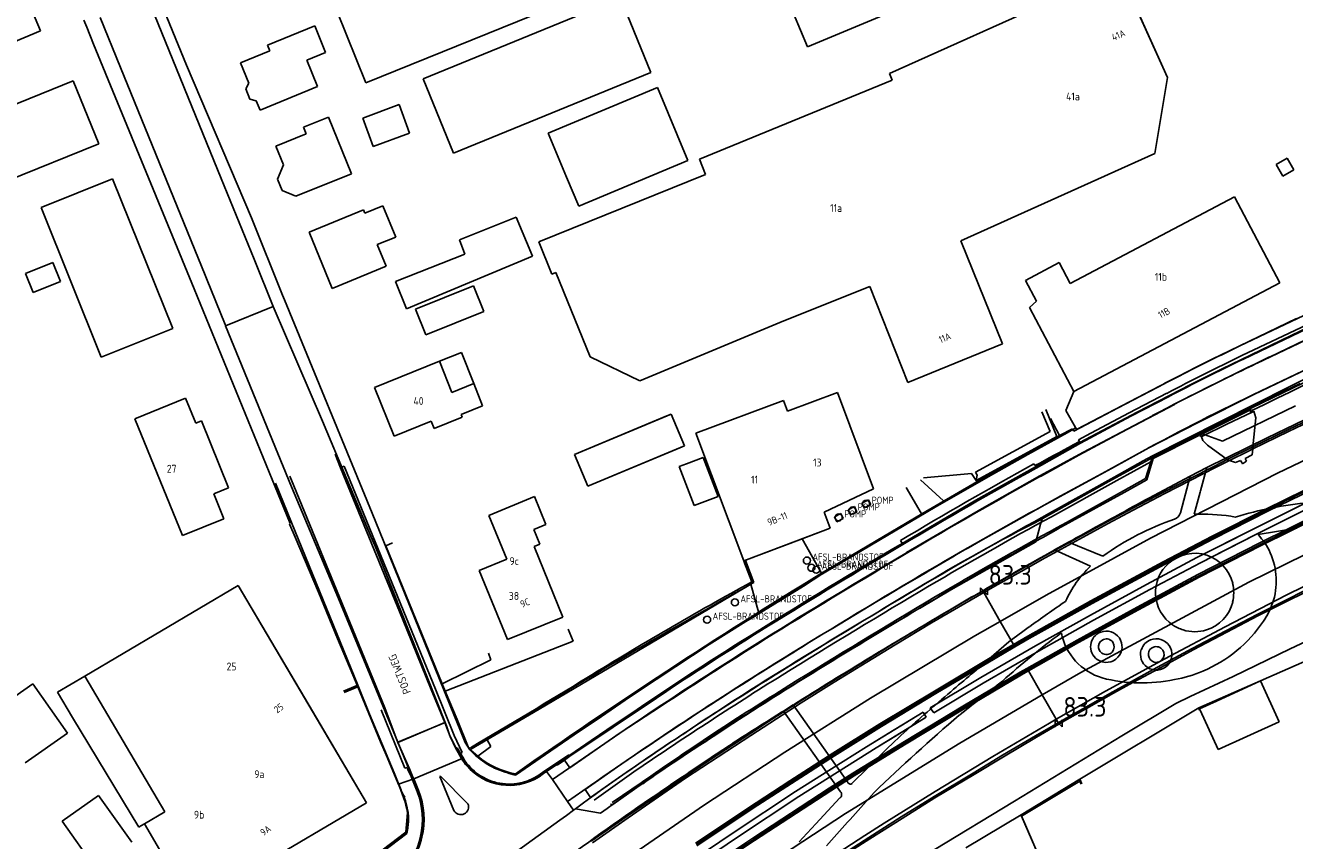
# Model space of a CAD drawing. Extents: x 145741 to 149421, y 457889 to 459999.
# Tile 48 of 84: x 147696 to 147858, y 459363 to 459467. Entities that reach past the tile are written whole.
import ezdxf
from ezdxf.enums import TextEntityAlignment as Align

# ---------------------------------------------------------------- set-up
doc = ezdxf.new("R2010")
doc.units = 0
doc.header["$LTSCALE"] = 4
doc.layers.get('0').update_dxf_attribs({"linetype": 'CONTINUOUS'})
doc.styles.add('ISO', font='ISO')
doc.styles.get("Standard").update_dxf_attribs({"font": 'ISO'})
doc.linetypes.add('RASTER', pattern='A,0.25,-0.25,[150,BLOK.SHX,S=0.25,R=0,X=0,Y=0],-0.25,0.25', length=1)

# ---------------------------------------------------------------- blocks, each defined once
blk = doc.blocks.new('kilometerpaal')
at = {"color": 0}
for p, q in [((-0.44, 0.44), (0.44, -0.44)), ((-0.44, -0.44), (-0.44, 0.44)), ((0.44, 0.44), (-0.44, -0.44)), ((0.44, -0.44), (0.44, 0.44))]:
    blk.add_line(p, q, dxfattribs=at)
at = {"color": 0, "style": 'ISO'}
blk.add_attdef('KILOMETERPAAL', (0.59, 0.87), '', height=2.5, dxfattribs=at)

msp = doc.modelspace()

# ---------------------------------------------------------------- linework, layer by layer
at = {"linetype": 'Continuous'}
for p, q in [((147706.89, 459485.98), (147716.63, 459462.01)), ((147721.05, 459447.55), (147705.75, 459485.2)), ((147795.95, 459464.36), (147790.04, 459478.45)), ((147806.41, 459460.97), (147835.74, 459474.15)), ((147835.74, 459474.15), (147841.89, 459460.47)), ((147771.07, 459472.54), (147739.56, 459459.78)), ((147815.16, 459472.41), (147795.95, 459464.36)), ((147696.1, 459470.94), (147698.02, 459466.41)), ((147746.84, 459460.29), (147772.04, 459470.63)), ((147772.04, 459470.63), (147775.94, 459461.11)), ((147703.55, 459467.75), (147703.9, 459466.87)), ((147708.21, 459461.73), (147705.62, 459468.11)), ((147739.56, 459459.78), (147735.85, 459468.96)), ((147698.02, 459466.41), (147668.41, 459454.14)), ((147703.9, 459466.87), (147704.77, 459464.72)), ((147727, 459464.58), (147733.02, 459467.05)), ((147733.02, 459467.05), (147734.41, 459463.64)), ((147704.77, 459464.72), (147717.63, 459433.46)), ((147727.29, 459463.86), (147727, 459464.58)), ((147723.55, 459462.33), (147727.29, 459463.86)), ((147734.41, 459463.64), (147732.01, 459462.66)), ((147732.01, 459462.66), (147733.39, 459459.3)), ((147719.03, 459435.23), (147708.21, 459461.73)), ((147716.63, 459462.01), (147724.95, 459442.52)), ((147724.62, 459459.72), (147723.55, 459462.33)), ((147775.94, 459461.11), (147750.74, 459450.78)), ((147690.43, 459455.27), (147702.18, 459460.03)), ((147702.18, 459460.03), (147705.44, 459451.98)), ((147724.23, 459459), (147724.62, 459459.72)), ((147750.74, 459450.78), (147746.84, 459460.29)), ((147782.12, 459450.04), (147806.76, 459460.11)), ((147806.76, 459460.11), (147806.41, 459460.97)), ((147841.89, 459460.47), (147840.29, 459450.76)), ((147724.74, 459457.68), (147724.23, 459459)), ((147733.39, 459459.3), (147726.03, 459456.28)), ((147762.83, 459453.34), (147776.76, 459459.16)), ((147776.76, 459459.16), (147780.64, 459449.86)), ((147725.54, 459457.47), (147724.74, 459457.68)), ((147726.03, 459456.28), (147725.54, 459457.47)), ((147739.15, 459455.28), (147743.78, 459456.99)), ((147743.78, 459456.99), (147745.13, 459453.33)), ((147731.58, 459454.12), (147734.78, 459455.41)), ((147734.78, 459455.41), (147737.7, 459448.14)), ((147740.49, 459451.63), (147739.15, 459455.28)), ((147728.05, 459451.69), (147731.93, 459453.25)), ((147731.93, 459453.25), (147731.58, 459454.12)), ((147745.13, 459453.33), (147740.49, 459451.63)), ((147765.18, 459447.73), (147762.83, 459453.34)), ((147705.44, 459451.98), (147693.68, 459447.23)), ((147729.02, 459449.29), (147728.05, 459451.69)), ((147780.64, 459449.86), (147766.72, 459444.04)), ((147782.91, 459448.09), (147782.12, 459450.04)), ((147840.29, 459450.76), (147815.5, 459439.62)), ((147855.76, 459449.34), (147857.17, 459450.15)), ((147857.17, 459450.15), (147858.02, 459448.67)), ((147728.28, 459447.49), (147729.02, 459449.29)), ((147737.7, 459448.14), (147730.62, 459445.29)), ((147761.61, 459439.47), (147782.91, 459448.09)), ((147856.6, 459447.86), (147855.76, 459449.34)), ((147858.02, 459448.67), (147856.6, 459447.86)), ((147698.07, 459443.84), (147707.19, 459447.51)), ((147707.19, 459447.51), (147714.88, 459428.41)), ((147725.27, 459437.25), (147721.05, 459447.55)), ((147728.88, 459446.01), (147728.28, 459447.49)), ((147766.72, 459444.04), (147765.18, 459447.73)), ((147730.62, 459445.29), (147728.88, 459446.01)), ((147829.46, 459434.17), (147850.43, 459445.24)), ((147850.43, 459445.24), (147856.23, 459434.25)), ((147705.76, 459424.74), (147698.07, 459443.84)), ((147732.3, 459440.7), (147739.25, 459443.55)), ((147739.25, 459443.55), (147739.42, 459443.14)), ((147739.42, 459443.14), (147741.71, 459444.08)), ((147741.71, 459444.08), (147743.35, 459440.08)), ((147724.95, 459442.52), (147728.92, 459432.65)), ((147751.5, 459439.71), (147758.72, 459442.64)), ((147758.72, 459442.64), (147760.8, 459437.66)), ((147735.24, 459433.52), (147732.3, 459440.7)), ((147743.35, 459440.08), (147741, 459439.12)), ((147741, 459439.12), (147742.13, 459436.35)), ((147752.17, 459437.91), (147751.5, 459439.71)), ((147763.29, 459435.33), (147761.61, 459439.47)), ((147815.5, 459439.62), (147820.84, 459426.46)), ((147696.09, 459435.44), (147699.57, 459436.83)), ((147699.57, 459436.83), (147700.54, 459434.4)), ((147727.73, 459431.23), (147725.27, 459437.25)), ((147743.34, 459434.41), (147752.17, 459437.91)), ((147760.8, 459437.66), (147744.72, 459430.92)), ((147823.75, 459434.54), (147828.07, 459436.82)), ((147828.07, 459436.82), (147829.46, 459434.17)), ((147697.06, 459433.01), (147696.09, 459435.44)), ((147719.2, 459434.8), (147719.03, 459435.23)), ((147742.13, 459436.35), (147735.24, 459433.52)), ((147763.81, 459435.54), (147763.29, 459435.33)), ((147768.19, 459424.78), (147763.81, 459435.54)), ((147700.54, 459434.4), (147697.06, 459433.01)), ((147717.63, 459433.46), (147729.89, 459403.52)), ((147721.57, 459428.93), (147719.2, 459434.8)), ((147744.72, 459430.92), (147743.34, 459434.41)), ((147745.87, 459430.88), (147753.27, 459433.85)), ((147753.27, 459433.85), (147754.59, 459430.57)), ((147803.88, 459433.78), (147792.91, 459429.41)), ((147808.74, 459421.5), (147803.88, 459433.78)), ((147825.15, 459431.89), (147823.75, 459434.54)), ((147856.23, 459434.25), (147829.93, 459420.37)), ((147728.92, 459432.65), (147729.15, 459432.08)), ((147729.15, 459432.08), (147740.36, 459404.85)), ((147824.26, 459431.11), (147825.15, 459431.89)), ((147721.64, 459428.76), (147727.73, 459431.23)), ((147734, 459416.59), (147727.73, 459431.23)), ((147747.19, 459427.59), (147745.87, 459430.88)), ((147754.59, 459430.57), (147747.19, 459427.59)), ((147829.93, 459420.37), (147824.26, 459431.11)), ((147721.64, 459428.76), (147721.57, 459428.93)), ((147730.03, 459408.21), (147721.64, 459428.76)), ((147792.91, 459429.41), (147774.54, 459421.75)), ((147848.66, 459424.99), (147858.38, 459429.68)), ((147860.14, 459428.71), (147848.77, 459423.24)), ((147854.93, 459424.77), (147864.95, 459429.57)), ((147714.88, 459428.41), (147705.76, 459424.74)), ((147748.93, 459424.23), (147751.74, 459425.36)), ((147751.74, 459425.36), (147753.32, 459421.37)), ((147820.84, 459426.46), (147808.74, 459421.5)), ((147740.64, 459420.89), (147748.93, 459424.23)), ((147774.54, 459421.75), (147768.19, 459424.78)), ((147862.04, 459424.36), (147852.92, 459419.98)), ((147848.77, 459423.24), (147844.86, 459421.28)), ((147743.14, 459414.66), (147740.64, 459420.89)), ((147753.32, 459421.37), (147754.45, 459418.54)), ((147841.84, 459421.56), (147836.14, 459418.6)), ((147844.86, 459421.28), (147838.02, 459417.74)), ((147858.83, 459421.4), (147851.89, 459418.06)), ((147710.07, 459416.89), (147716.52, 459419.51)), ((147716.52, 459419.51), (147717.82, 459416.31)), ((147792.88, 459419.24), (147781.69, 459415.05)), ((147793.39, 459417.88), (147792.88, 459419.24)), ((147799.76, 459420.26), (147793.39, 459417.88)), ((147804.36, 459407.96), (147799.76, 459420.26)), ((147852.92, 459419.98), (147845.73, 459416.39)), ((147754.45, 459418.54), (147751.7, 459417.43)), ((147751.7, 459417.43), (147751.85, 459417.08)), ((147766.19, 459412.33), (147777.98, 459417.26)), ((147777.98, 459417.26), (147778.52, 459417.48)), ((147778.52, 459417.48), (147780.22, 459413.42)), ((147836.14, 459418.6), (147830.29, 459415.5)), ((147838.02, 459417.74), (147830.71, 459413.87)), ((147831.18, 459412.62), (147839.96, 459417.28)), ((147851.89, 459418.06), (147846.04, 459415.19)), ((147848.93, 459414.04), (147858.22, 459418.55)), ((147861.75, 459417.92), (147854.6, 459414.45)), ((147857.34, 459415.28), (147863.23, 459418.1)), ((147716.12, 459401.97), (147710.07, 459416.89)), ((147717.82, 459416.31), (147718.54, 459416.61)), ((147718.54, 459416.61), (147722.01, 459408.06)), ((147740.24, 459401.76), (147734, 459416.59)), ((147747.9, 459416.58), (147743.14, 459414.66)), ((147748.28, 459415.65), (147747.9, 459416.58)), ((147751.85, 459417.08), (147748.28, 459415.65)), ((147830.12, 459415.69), (147829.08, 459415.11)), ((147830.29, 459415.5), (147830.12, 459415.69)), ((147845.73, 459416.39), (147839.51, 459413.17)), ((147781.69, 459415.05), (147782.19, 459413.7)), ((147829.08, 459415.11), (147824.07, 459412.32)), ((147846.12, 459415.06), (147843.07, 459413.57)), ((147846.04, 459415.19), (147846.12, 459415.06)), ((147846.12, 459415.06), (147848.93, 459414.04)), ((147854.6, 459414.45), (147846.92, 459410.68)), ((147852.77, 459413.03), (147857.34, 459415.28)), ((147866.92, 459415.2), (147855.94, 459409.93)), ((147779.64, 459413.18), (147767.89, 459408.27)), ((147780.22, 459413.42), (147779.64, 459413.18)), ((147782.19, 459413.7), (147787.78, 459398.77)), ((147830.71, 459413.87), (147825.05, 459410.77)), ((147825.61, 459409.59), (147831.18, 459412.62)), ((147839.51, 459413.17), (147833.56, 459409.92)), ((147841.26, 459412.63), (147840.55, 459412.25)), ((147843.07, 459413.57), (147841.26, 459412.63)), ((147849.81, 459411.55), (147852.22, 459412.75)), ((147852.22, 459412.75), (147852.77, 459413.03)), ((147767.89, 459408.27), (147766.19, 459412.33)), ((147779.55, 459410.79), (147780.47, 459411.15)), ((147781.46, 459405.8), (147779.55, 459410.79)), ((147780.47, 459411.15), (147782.6, 459411.96)), ((147782.6, 459411.96), (147784.51, 459406.97)), ((147825.05, 459410.77), (147817.43, 459406.49)), ((147824.07, 459412.32), (147819.68, 459409.84)), ((147839.53, 459411.71), (147834.42, 459408.86)), ((147840.55, 459412.25), (147839.53, 459411.71)), ((147848.09, 459410.7), (147849.81, 459411.55)), ((147819.68, 459409.84), (147817.79, 459408.78)), ((147818.21, 459405.42), (147825.61, 459409.59)), ((147833.56, 459409.92), (147828.29, 459407.04)), ((147844.79, 459409.56), (147839.49, 459406.76)), ((147855.94, 459409.93), (147839.7, 459401.65)), ((147843.55, 459404.88), (147844.79, 459409.56)), ((147844.79, 459409.03), (147848.09, 459410.7)), ((147846.92, 459410.68), (147844.79, 459409.56)), ((147846.92, 459410.67), (147846.1, 459407.68)), ((147846.92, 459410.68), (147846.92, 459410.67)), ((147862.5, 459409.13), (147854.59, 459405.26)), ((147722.01, 459408.06), (147720.14, 459407.3)), ((147732.09, 459403.35), (147730.03, 459408.21)), ((147798.07, 459404.95), (147804.36, 459407.96)), ((147817.79, 459408.78), (147812.23, 459405.61)), ((147834.42, 459408.86), (147825.88, 459404.1)), ((147841.57, 459407.36), (147844.79, 459409.03)), ((147846.05, 459407.52), (147845.28, 459404.7)), ((147846.1, 459407.68), (147846.05, 459407.52)), ((147720.14, 459407.3), (147721.42, 459404.12)), ((147755.24, 459404.52), (147761.06, 459406.96)), ((147761.06, 459406.96), (147762.51, 459403.39)), ((147782.49, 459406.2), (147781.46, 459405.8)), ((147784.51, 459406.97), (147782.49, 459406.2)), ((147817.43, 459406.49), (147808, 459400.97)), ((147828.29, 459407.04), (147818.01, 459401.31)), ((147837.5, 459405.22), (147841.57, 459407.36)), ((147852.82, 459402.81), (147859.31, 459406.03)), ((147740.36, 459404.85), (147741.3, 459402.53)), ((147757.53, 459398.96), (147755.24, 459404.52)), ((147798.83, 459402.91), (147798.07, 459404.95)), ((147812.23, 459405.61), (147804.08, 459400.79)), ((147808.58, 459399.8), (147818.21, 459405.42)), ((147834.22, 459403.48), (147837.5, 459405.22)), ((147854.59, 459405.26), (147847.67, 459401.75)), ((147850.53, 459404.34), (147849.96, 459404.44)), ((147852.27, 459396.02), (147869.18, 459404.35)), ((147859.73, 459405.38), (147853.15, 459402.11)), ((147853.76, 459400.86), (147861.16, 459404.54)), ((147721.42, 459404.12), (147716.12, 459401.97)), ((147729.89, 459403.52), (147729.79, 459403.49)), ((147729.79, 459403.49), (147729.85, 459403.34)), ((147729.85, 459403.34), (147730.52, 459401.77)), ((147736.07, 459393.95), (147732.09, 459403.35)), ((147762.51, 459403.39), (147760.99, 459402.77)), ((147760.99, 459402.77), (147761.76, 459400.87)), ((147787.78, 459398.77), (147798.83, 459402.91)), ((147825.69, 459403.44), (147825.06, 459401.18)), ((147825.88, 459404.1), (147825.69, 459403.44)), ((147831.12, 459401.78), (147834.22, 459403.48)), ((147852.82, 459402.81), (147848.79, 459400.76)), ((147853.45, 459402.11), (147858.39, 459402.93)), ((147730.52, 459401.77), (147733.5, 459394.74)), ((147740.72, 459400.61), (147740.24, 459401.76)), ((147741.3, 459402.53), (147750.88, 459378.94)), ((147825.06, 459401.18), (147814.23, 459395.04)), ((147839.7, 459401.65), (147826.42, 459394.38)), ((147827.47, 459400.14), (147829.26, 459401.13)), ((147827.85, 459399.99), (147831.12, 459401.78)), ((147833.65, 459399.34), (147829.26, 459401.13)), ((147847.67, 459401.75), (147841.4, 459398.47)), ((147853.15, 459402.11), (147849.09, 459400.02)), ((147749.67, 459378.12), (147740.72, 459400.61)), ((147761.76, 459400.87), (147761.05, 459400.58)), ((147761.05, 459400.58), (147764.7, 459391.58)), ((147803.89, 459400.67), (147797.32, 459396.78)), ((147803.89, 459400.67), (147797.78, 459397.04)), ((147804.08, 459400.79), (147803.89, 459400.67)), ((147826.26, 459399.12), (147827.85, 459399.99)), ((147827.47, 459400.14), (147827.43, 459400.12)), ((147832.04, 459398.07), (147827.47, 459400.14)), ((147848.79, 459400.76), (147845.65, 459399.16)), ((147845.87, 459396.8), (147853.76, 459400.86)), ((147849.09, 459400.02), (147846.1, 459398.49)), ((147754.01, 459397.51), (147757.53, 459398.96)), ((147823.2, 459397.41), (147826.26, 459399.12)), ((147841.4, 459398.47), (147832.19, 459393.49)), ((147839.21, 459395.75), (147845.65, 459399.16)), ((147846.1, 459398.49), (147839.62, 459395.08)), ((147757.63, 459388.71), (147754.01, 459397.51)), ((147797.32, 459396.78), (147789.71, 459392.09)), ((147797.78, 459397.04), (147795.43, 459395.52)), ((147819.84, 459395.51), (147823.2, 459397.41)), ((147838.1, 459392.67), (147845.87, 459396.8)), ((147723.25, 459395.59), (147703.67, 459384.03)), ((147739.61, 459367.87), (147723.25, 459395.59)), ((147733.5, 459394.74), (147735.94, 459388.84)), ((147788.7, 459395.76), (147761.66, 459379.83)), ((147795.43, 459395.52), (147788.64, 459391.36)), ((147789.71, 459392.09), (147788.7, 459395.76)), ((147809.98, 459395.26), (147809.19, 459394.78)), ((147814.23, 459395.04), (147810.23, 459392.69)), ((147816.02, 459393.31), (147818.44, 459394.7)), ((147818.44, 459394.7), (147819.84, 459395.51)), ((147818.44, 459394.7), (147820.53, 459391.03)), ((147830.82, 459384.51), (147852.27, 459396.02)), ((147832.05, 459391.81), (147839.21, 459395.75)), ((147839.62, 459395.08), (147832.46, 459391.16)), ((147856.65, 459393.58), (147859.67, 459395.09)), ((147743.62, 459375.59), (147736.07, 459393.95)), ((147811.77, 459390.83), (147816.02, 459393.31)), ((147826.42, 459394.38), (147820.53, 459391.03)), ((147832.19, 459393.49), (147824.15, 459388.99)), ((147853.44, 459391.96), (147856.65, 459393.58)), ((147764.7, 459391.58), (147757.63, 459388.71)), ((147788.64, 459391.36), (147788.05, 459390.99)), ((147814.27, 459392.59), (147813.1, 459391.91)), ((147825.04, 459387.89), (147832.05, 459391.81)), ((147830.44, 459388.46), (147838.1, 459392.67)), ((147849.35, 459389.83), (147853.44, 459391.96)), ((147788.05, 459390.99), (147783.39, 459388.07)), ((147807.12, 459388.05), (147811.77, 459390.83)), ((147820.53, 459391.03), (147817.3, 459389.19)), ((147820.53, 459391.03), (147822.22, 459388.08)), ((147832.46, 459391.16), (147825.44, 459387.24)), ((147845.06, 459387.57), (147849.35, 459389.83)), ((147853.76, 459383.42), (147869.32, 459390.29)), ((147735.94, 459388.84), (147738.23, 459383.39)), ((147783.39, 459388.07), (147779.1, 459385.27)), ((147817.3, 459389.19), (147803.99, 459381.21)), ((147821.65, 459388.43), (147819.71, 459386.74)), ((147822.22, 459388.08), (147822.3, 459387.93)), ((147824.15, 459388.99), (147822.3, 459387.93)), ((147824.06, 459384.85), (147830.44, 459388.46)), ((147828.34, 459389.57), (147828.28, 459389.52)), ((147803.52, 459385.84), (147807.12, 459388.05)), ((147819.77, 459386.47), (147812.22, 459381.97)), ((147818.06, 459383.86), (147825.04, 459387.89)), ((147825.44, 459387.24), (147818.36, 459383.14)), ((147822.3, 459387.93), (147819.77, 459386.47)), ((147840.08, 459384.87), (147845.06, 459387.57)), ((147779.1, 459385.27), (147776.62, 459383.61)), ((147799.35, 459383.28), (147803.52, 459385.84)), ((147823.18, 459384.36), (147824.06, 459384.85)), ((147836.91, 459383.13), (147840.08, 459384.87)), ((147703.67, 459384.03), (147700.16, 459381.97)), ((147738.23, 459383.39), (147741.42, 459375.66)), ((147776.62, 459383.61), (147772.64, 459380.95)), ((147795.13, 459380.63), (147799.35, 459383.28)), ((147811.61, 459380), (147818.06, 459383.86)), ((147815.85, 459380.03), (147823.18, 459384.36)), ((147820.82, 459383.4), (147820.48, 459383.13)), ((147824.14, 459384.7), (147825.89, 459381.64)), ((147825.89, 459381.64), (147830.82, 459384.51)), ((147845.88, 459380), (147853.76, 459383.42)), ((147848.14, 459380.86), (147853.76, 459383.42)), ((147853.76, 459383.42), (147856.13, 459378.21)), ((147691.62, 459379.27), (147697.03, 459383.07)), ((147697.03, 459383.07), (147701.47, 459376.75)), ((147700.16, 459381.97), (147702.09, 459378.77)), ((147812.22, 459381.97), (147805.27, 459377.79)), ((147818.36, 459383.14), (147812.04, 459379.34)), ((147815.38, 459375.5), (147825.89, 459381.64)), ((147825.89, 459381.64), (147827.66, 459378.53)), ((147831.45, 459380.09), (147834.91, 459382.03)), ((147834.91, 459382.03), (147836.91, 459383.13)), ((147772.64, 459380.95), (147769.63, 459378.9)), ((147791.1, 459378.05), (147795.13, 459380.63)), ((147794.12, 459380.38), (147792.85, 459379.58)), ((147803.99, 459381.21), (147793.03, 459374.32)), ((147794.12, 459380.38), (147801.03, 459370.54)), ((147808.44, 459375.53), (147815.85, 459380.03)), ((147812.04, 459379.34), (147811.61, 459380)), ((147828.94, 459378.66), (147831.45, 459380.09)), ((147845.88, 459380), (147830.71, 459370.88)), ((147845.98, 459379.88), (147848.14, 459380.86)), ((147702.09, 459378.77), (147710.57, 459364.76)), ((147750.88, 459378.94), (147751.55, 459377.28)), ((147761.66, 459379.83), (147752.82, 459374.62)), ((147769.63, 459378.9), (147766.15, 459376.54)), ((147771.39, 459377.91), (147773.15, 459379.1)), ((147800.13, 459369.28), (147792.85, 459379.58)), ((147806.22, 459376.7), (147810.71, 459379.44)), ((147811.1, 459378.78), (147806.51, 459375.97)), ((147810.71, 459379.44), (147811.1, 459378.78)), ((147827.66, 459378.53), (147827.92, 459378.08)), ((147827.92, 459378.08), (147828.94, 459378.66)), ((147846.07, 459379.7), (147845.98, 459379.88)), ((147848.36, 459374.67), (147846.07, 459379.7)), ((147701.47, 459376.75), (147696.06, 459372.95)), ((147749.67, 459378.12), (147743.62, 459375.59)), ((147749.82, 459377.68), (147749.67, 459378.12)), ((147750.21, 459376.55), (147749.82, 459377.68)), ((147751.55, 459377.28), (147752.23, 459375.56)), ((147763.36, 459370.82), (147772.65, 459377.21)), ((147768.29, 459375.8), (147771.39, 459377.91)), ((147772.65, 459377.21), (147773.98, 459378.12)), ((147788.68, 459376.46), (147791.1, 459378.05)), ((147805.27, 459377.79), (147799.27, 459374.05)), ((147807.84, 459376.47), (147808.6, 459377.15)), ((147825.05, 459376.42), (147827.92, 459378.08)), ((147856.13, 459378.21), (147848.36, 459374.67)), ((147741.42, 459375.66), (147743.14, 459371.65)), ((147745.02, 459372.2), (147743.62, 459375.59)), ((147751.18, 459374.61), (147750.21, 459376.55)), ((147752.23, 459375.56), (147752.82, 459374.62)), ((147766.15, 459376.54), (147762.49, 459374.03)), ((147764.92, 459373.49), (147768.29, 459375.8)), ((147784.52, 459373.75), (147788.68, 459376.46)), ((147800.78, 459366.51), (147815.38, 459375.5)), ((147801.81, 459371.46), (147808.44, 459375.53)), ((147803.48, 459375.03), (147806.22, 459376.7)), ((147806.51, 459375.97), (147804.71, 459374.88)), ((147820.83, 459373.93), (147825.05, 459376.42)), ((147751.83, 459373.53), (147745.66, 459370.92)), ((147762.49, 459374.03), (147758.65, 459371.4)), ((147762.62, 459371.88), (147764.92, 459373.49)), ((147780.36, 459371), (147784.52, 459373.75)), ((147793.03, 459374.32), (147782.8, 459367.61)), ((147799.27, 459374.05), (147793.77, 459370.52)), ((147804.71, 459374.88), (147794.84, 459368.65)), ((147798.98, 459372.2), (147803.48, 459375.03)), ((147817.08, 459371.67), (147820.83, 459373.93)), ((147745.66, 459370.92), (147745.02, 459372.2)), ((147762.62, 459371.88), (147762.21, 459371.6)), ((147762.62, 459371.88), (147763.36, 459370.82)), ((147794.41, 459369.3), (147798.98, 459372.2)), ((147743.14, 459371.65), (147743.71, 459370.29)), ((147743.71, 459370.29), (147743.73, 459370.24)), ((147745.66, 459370.92), (147743.73, 459370.24)), ((147743.73, 459370.24), (147744.51, 459368.2)), ((147745.66, 459370.92), (147746.25, 459369.44)), ((147758.65, 459371.4), (147757.66, 459371.67)), ((147763.36, 459370.82), (147765.29, 459368.02)), ((147776.34, 459368.24), (147780.36, 459371)), ((147793.77, 459370.52), (147789.48, 459367.74)), ((147798.82, 459369.55), (147801.81, 459371.46)), ((147812.08, 459368.66), (147817.08, 459371.67)), ((147823.19, 459366.34), (147830.71, 459370.88)), ((147765.29, 459368.02), (147768.22, 459370.09)), ((147786.45, 459364.03), (147794.41, 459369.3)), ((147794.84, 459368.65), (147786.86, 459363.39)), ((147789.06, 459363.18), (147798.82, 459369.55)), ((147807.9, 459366.06), (147812.08, 459368.66)), ((147717.42, 459354.78), (147739.61, 459367.87)), ((147765.29, 459368.02), (147766.05, 459366.93)), ((147766.05, 459366.93), (147766.3, 459367.11)), ((147766.3, 459367.11), (147769.5, 459366.55)), ((147782.8, 459367.61), (147771.86, 459360.09)), ((147773.03, 459365.95), (147776.34, 459368.24)), ((147789.48, 459367.74), (147781.7, 459362.55)), ((147800.04, 459368.48), (147797, 459365.19)), ((147758.76, 459361.63), (147764.32, 459365.65)), ((147764.32, 459365.65), (147765.16, 459366.25)), ((147766.05, 459366.93), (147765.16, 459366.25)), ((147768.46, 459362.76), (147773.03, 459365.95)), ((147788.74, 459358.62), (147800.78, 459366.51)), ((147803.77, 459363.45), (147807.9, 459366.06)), ((147823.19, 459366.34), (147816.16, 459362.1)), ((147823.22, 459366.28), (147823.19, 459366.34)), ((147825.39, 459361.28), (147823.22, 459366.28)), ((147710.57, 459364.76), (147710.81, 459364.91)), ((147710.81, 459364.91), (147711.28, 459365.18)), ((147711.28, 459365.18), (147717.42, 459354.78)), ((147734.12, 459355.82), (147744.75, 459363.95)), ((147779.17, 459359.14), (147786.45, 459364.03)), ((147797, 459365.19), (147795.35, 459363.41)), ((147786.86, 459363.39), (147779.63, 459358.5)), ((147794.86, 459362.87), (147795.35, 459363.41)), ((147799.01, 459363.08), (147798.36, 459362.36)), ((147799.32, 459360.57), (147803.77, 459363.45))]:
    msp.add_line(p, q, dxfattribs=at)
for p, q in [((147835.74, 459474.15), (147806.41, 459460.97)), ((147841.89, 459460.47), (147835.74, 459474.15)), ((147806.76, 459460.11), (147782.12, 459450.04)), ((147806.41, 459460.97), (147806.76, 459460.11)), ((147840.29, 459450.76), (147841.89, 459460.47)), ((147782.12, 459450.04), (147782.91, 459448.09)), ((147815.5, 459439.62), (147840.29, 459450.76)), ((147857.17, 459450.15), (147855.76, 459449.34)), ((147858.02, 459448.67), (147857.17, 459450.15)), ((147782.91, 459448.09), (147761.61, 459439.47)), ((147855.76, 459449.34), (147856.6, 459447.86)), ((147856.6, 459447.86), (147858.02, 459448.67)), ((147829.46, 459434.17), (147850.43, 459445.24)), ((147850.43, 459445.24), (147856.23, 459434.25)), ((147902.86, 459443.89), (147839.96, 459412.14)), ((147761.61, 459439.47), (147763.29, 459435.33)), ((147820.84, 459426.46), (147815.5, 459439.62)), ((147823.75, 459434.54), (147828.07, 459436.82)), ((147828.07, 459436.82), (147829.46, 459434.17)), ((147763.29, 459435.33), (147763.81, 459435.54)), ((147763.81, 459435.54), (147768.19, 459424.78)), ((147792.91, 459429.41), (147803.88, 459433.78)), ((147803.88, 459433.78), (147808.74, 459421.5)), ((147825.15, 459431.89), (147823.75, 459434.54)), ((147856.23, 459434.25), (147829.93, 459420.37)), ((147851.14, 459426.19), (147869.51, 459434.96)), ((147824.26, 459431.11), (147825.15, 459431.89)), ((147829.93, 459420.37), (147824.26, 459431.11)), ((147774.54, 459421.75), (147792.91, 459429.41)), ((147859.66, 459428.9), (147851.4, 459424.96)), ((147859.87, 459428.45), (147851.61, 459424.51)), ((147860.42, 459427.36), (147853.32, 459423.97)), ((147808.74, 459421.5), (147820.84, 459426.46)), ((147748.93, 459424.23), (147740.64, 459420.89)), ((147750.54, 459420.25), (147748.93, 459424.23)), ((147768.19, 459424.78), (147774.54, 459421.75)), ((147863.36, 459424.99), (147854.73, 459420.87)), ((147852.66, 459418.27), (147863.44, 459423.51)), ((147740.64, 459420.89), (147743.14, 459414.66)), ((147753.32, 459421.37), (147750.54, 459420.25)), ((147754.45, 459418.54), (147753.32, 459421.37)), ((147835.52, 459418.26), (147841.54, 459421.41)), ((147716.52, 459419.51), (147710.07, 459416.89)), ((147717.82, 459416.31), (147716.52, 459419.51)), ((147781.69, 459415.05), (147792.88, 459419.24)), ((147792.88, 459419.24), (147793.39, 459417.88)), ((147793.39, 459417.88), (147799.76, 459420.26)), ((147799.76, 459420.26), (147804.36, 459407.96)), ((147828.91, 459417.93), (147829.93, 459420.37)), ((147841.8, 459420.14), (147837, 459417.66)), ((147842.03, 459419.7), (147837.23, 459417.22)), ((147751.7, 459417.43), (147754.45, 459418.54)), ((147751.85, 459417.08), (147751.7, 459417.43)), ((147778.52, 459417.48), (147766.19, 459412.33)), ((147780.22, 459413.42), (147778.52, 459417.48)), ((147825.84, 459417.79), (147826.89, 459415.25)), ((147827.76, 459414.64), (147826.36, 459418.08)), ((147830.13, 459415.78), (147828.91, 459417.93)), ((147829.95, 459415.29), (147835.52, 459418.26)), ((147837, 459417.66), (147832.11, 459415.07)), ((147842.79, 459418.73), (147835.99, 459415.13)), ((147852.66, 459418.27), (147845.77, 459414.9)), ((147852.48, 459418.01), (147846.17, 459414.88)), ((147852.71, 459417.74), (147849.47, 459416.18)), ((147852.54, 459417.68), (147852.71, 459417.74)), ((147852.67, 459417.94), (147852.71, 459417.74)), ((147852.91, 459417.84), (147852.71, 459417.74)), ((147853.15, 459417), (147852.91, 459417.84)), ((147857.24, 459415.49), (147863.13, 459418.31)), ((147710.07, 459416.89), (147716.12, 459401.97)), ((147718.54, 459416.61), (147717.82, 459416.31)), ((147722.01, 459408.06), (147718.54, 459416.61)), ((147743.14, 459414.66), (147747.9, 459416.58)), ((147747.9, 459416.58), (147748.28, 459415.65)), ((147748.28, 459415.65), (147751.85, 459417.08)), ((147826.95, 459416.93), (147828.12, 459414.76)), ((147830.13, 459415.78), (147830.31, 459415.48)), ((147837.23, 459417.22), (147830.77, 459413.77)), ((147849.47, 459416.18), (147846.38, 459414.66)), ((147852.79, 459413.29), (147853.15, 459417)), ((147787.78, 459398.77), (147781.69, 459415.05)), ((147826.89, 459415.25), (147817.39, 459410.06)), ((147817.48, 459408.99), (147827.76, 459414.64)), ((147829.78, 459415.6), (147828.12, 459414.76)), ((147829.78, 459415.6), (147829.95, 459415.29)), ((147830.65, 459414), (147829.85, 459413.56)), ((147830.51, 459414.22), (147832.11, 459415.07)), ((147830.65, 459414), (147830.51, 459414.22)), ((147835.99, 459415.13), (147830.55, 459412.23)), ((147830.71, 459413.87), (147830.65, 459414)), ((147839.92, 459411.94), (147845.77, 459414.9)), ((147845.82, 459414.7), (147840.07, 459411.82)), ((147846.23, 459414.57), (147846.38, 459414.66)), ((147846.23, 459414.57), (147846.39, 459414.12)), ((147846.39, 459414.12), (147847, 459413.54)), ((147857.24, 459415.49), (147852.79, 459413.29)), ((147735.61, 459412.38), (147736.32, 459410.64)), ((147735.7, 459412.42), (147736.41, 459410.68)), ((147767.89, 459408.27), (147780.22, 459413.42)), ((147825.07, 459410.69), (147829.92, 459413.44)), ((147830.77, 459413.77), (147825.12, 459410.6)), ((147830.71, 459413.87), (147829.92, 459413.44)), ((147830.77, 459413.77), (147830.71, 459413.87)), ((147839.49, 459413.17), (147834.74, 459410.56)), ((147847, 459413.54), (147849.52, 459411.67)), ((147849.52, 459411.67), (147852.79, 459413.29)), ((147852.7, 459412.28), (147852.77, 459413.03)), ((147852.77, 459413.03), (147852.79, 459413.29)), ((147736.41, 459410.68), (147736.77, 459410.83)), ((147736.77, 459410.83), (147744.71, 459391.5)), ((147766.19, 459412.33), (147767.89, 459408.27)), ((147824.97, 459410.91), (147824.84, 459411.13)), ((147830.55, 459412.23), (147825.69, 459409.54)), ((147835.1, 459409.44), (147838.79, 459411.51)), ((147839.76, 459411.41), (147835.42, 459409.03)), ((147838.79, 459411.51), (147839.96, 459412.14)), ((147839.76, 459411.41), (147839.09, 459409.25)), ((147840.07, 459411.82), (147839.27, 459409.1)), ((147839.92, 459411.94), (147839.76, 459411.41)), ((147839.96, 459412.14), (147839.92, 459411.94)), ((147847.98, 459410.9), (147844.68, 459409.23)), ((147849.52, 459411.67), (147847.98, 459410.9)), ((147849.52, 459411.67), (147849.55, 459411.65)), ((147849.55, 459411.65), (147849.81, 459411.55)), ((147849.81, 459411.55), (147850.56, 459411.29)), ((147850.56, 459411.29), (147851.23, 459411.55)), ((147851.23, 459411.55), (147851.36, 459411.3)), ((147851.36, 459411.3), (147851.46, 459411.12)), ((147851.46, 459411.12), (147851.97, 459411.46)), ((147851.8, 459411.81), (147852.7, 459412.28)), ((147851.92, 459411.57), (147851.8, 459411.81)), ((147851.97, 459411.46), (147851.92, 459411.57)), ((147729.85, 459409.57), (147730.35, 459408.34)), ((147736.32, 459410.64), (147744.21, 459391.36)), ((147810.76, 459409.34), (147816.86, 459409.9)), ((147816.86, 459409.9), (147817.48, 459408.99)), ((147817.39, 459410.06), (147817.57, 459409.68)), ((147817.57, 459409.68), (147817.48, 459408.99)), ((147834.74, 459410.56), (147826.22, 459405.91)), ((147826.82, 459404.83), (147835.1, 459409.44)), ((147839.09, 459409.25), (147836.26, 459407.68)), ((147844.68, 459409.23), (147841.46, 459407.57)), ((147720.14, 459407.3), (147722.01, 459408.06)), ((147728.01, 459408.68), (147730.07, 459403.65)), ((147730.35, 459408.34), (147737.55, 459390.79)), ((147804.36, 459407.96), (147798.07, 459404.95)), ((147808.53, 459408.1), (147810.46, 459404.86)), ((147813.28, 459406.4), (147810.34, 459409.11)), ((147810.51, 459404.76), (147817.53, 459408.83)), ((147817.48, 459408.99), (147817.53, 459408.83)), ((147827.06, 459404.39), (147835.42, 459409.03)), ((147828.99, 459403.65), (147836.26, 459407.68)), ((147839.27, 459409.1), (147836.36, 459407.49)), ((147841.46, 459407.57), (147837.39, 459405.42)), ((147854.68, 459405.08), (147862.58, 459408.95)), ((147721.42, 459404.12), (147720.14, 459407.3)), ((147755.24, 459404.52), (147761.06, 459406.96)), ((147761.06, 459406.96), (147762.51, 459403.39)), ((147802.85, 459406.13), (147803.7, 459406.55)), ((147803.17, 459405.51), (147802.85, 459406.13)), ((147804.01, 459405.93), (147803.17, 459405.51)), ((147803.7, 459406.55), (147804.01, 459405.93)), ((147836.36, 459407.49), (147827.91, 459402.82)), ((147755.24, 459404.52), (147757.53, 459398.96)), ((147797.73, 459397.19), (147810.51, 459404.76)), ((147798.07, 459404.95), (147798.83, 459402.91)), ((147799.36, 459404.38), (147800.17, 459404.79)), ((147799.66, 459403.73), (147799.36, 459404.38)), ((147800.17, 459404.79), (147800.48, 459404.14)), ((147801.14, 459405.28), (147801.95, 459405.68)), ((147801.43, 459404.63), (147801.14, 459405.28)), ((147802.24, 459405.03), (147801.43, 459404.63)), ((147801.95, 459405.68), (147802.24, 459405.03)), ((147837.39, 459405.42), (147834.11, 459403.68)), ((147847.76, 459401.57), (147854.68, 459405.08)), ((147853.67, 459401.05), (147861.07, 459404.73)), ((147853.84, 459400.71), (147861.24, 459404.39)), ((147716.12, 459401.97), (147721.42, 459404.12)), ((147730.07, 459403.65), (147738.54, 459382.9)), ((147762.51, 459403.39), (147760.99, 459402.77)), ((147760.99, 459402.77), (147761.76, 459400.87)), ((147798.83, 459402.91), (147795.26, 459401.57)), ((147800.48, 459404.14), (147799.66, 459403.73)), ((147827.82, 459403), (147828.99, 459403.65)), ((147834.11, 459403.68), (147831.01, 459401.98)), ((147742.1, 459400.69), (147742.96, 459401.07)), ((147795.26, 459401.57), (147787.78, 459398.77)), ((147795.26, 459401.57), (147797.73, 459397.19)), ((147807.8, 459401.35), (147808.07, 459400.93)), ((147831.01, 459401.98), (147827.73, 459400.19)), ((147841.49, 459398.29), (147847.76, 459401.57)), ((147845.77, 459396.99), (147853.67, 459401.05)), ((147749.28, 459383.06), (147742.1, 459400.69)), ((147761.76, 459400.87), (147761.05, 459400.58)), ((147761.05, 459400.58), (147764.7, 459391.58)), ((147827.73, 459400.19), (147826.15, 459399.33)), ((147845.94, 459396.65), (147853.84, 459400.71)), ((147757.53, 459398.96), (147754.01, 459397.51)), ((147787.8, 459398.72), (147788.82, 459396.07)), ((147789.08, 459396), (147788, 459398.79)), ((147826.15, 459399.33), (147823.08, 459397.61)), ((147832.29, 459393.31), (147841.49, 459398.29)), ((147754.01, 459397.51), (147757.63, 459388.71)), ((147823.08, 459397.61), (147819.72, 459395.71)), ((147838, 459392.85), (147845.77, 459396.99)), ((147838.18, 459392.52), (147845.94, 459396.65)), ((147723.25, 459395.59), (147703.67, 459384.03)), ((147732.29, 459380.28), (147723.25, 459395.59)), ((147788.82, 459396.07), (147788.89, 459395.89)), ((147788.89, 459395.89), (147789.08, 459396)), ((147819.72, 459395.71), (147815.9, 459393.51)), ((147856.74, 459393.4), (147859.77, 459394.9)), ((147815.9, 459393.51), (147811.65, 459391.03)), ((147824.25, 459388.82), (147832.29, 459393.31)), ((147853.53, 459391.78), (147856.74, 459393.4)), ((147744.21, 459391.36), (147747.9, 459382.34)), ((147744.71, 459391.5), (147748.42, 459382.38)), ((147764.7, 459391.58), (147757.63, 459388.71)), ((147830.34, 459388.64), (147838, 459392.85)), ((147830.52, 459388.31), (147838.18, 459392.52)), ((147849.45, 459389.64), (147853.53, 459391.78)), ((147737.55, 459390.79), (147741.97, 459380)), ((147765.39, 459390.05), (147766.01, 459388.52)), ((147811.65, 459391.03), (147807.01, 459388.25)), ((147766.01, 459388.52), (147749.67, 459382.13)), ((147807.01, 459388.25), (147803.4, 459386.04)), ((147822.4, 459387.76), (147824.25, 459388.82)), ((147823.95, 459385.03), (147830.34, 459388.64)), ((147824.14, 459384.7), (147830.52, 459388.31)), ((147845.15, 459387.38), (147849.45, 459389.64)), ((147755.21, 459386.98), (147755.52, 459386.12)), ((147819.87, 459386.3), (147822.4, 459387.76)), ((147840.18, 459384.69), (147845.15, 459387.38)), ((147755.52, 459386.12), (147749.28, 459383.06)), ((147803.4, 459386.04), (147799.23, 459383.48)), ((147812.33, 459381.8), (147819.87, 459386.3)), ((147823.08, 459384.54), (147823.95, 459385.03)), ((147824.06, 459384.85), (147824.14, 459384.7)), ((147703.67, 459384.03), (147713.89, 459366.72)), ((147799.23, 459383.48), (147795, 459380.83)), ((147815.74, 459380.21), (147823.08, 459384.54)), ((147815.93, 459379.88), (147823.27, 459384.21)), ((147823.27, 459384.21), (147824.14, 459384.7)), ((147837.01, 459382.95), (147840.18, 459384.69)), ((147738.54, 459382.9), (147736.69, 459382.13)), ((147736.77, 459381.94), (147738.51, 459382.67)), ((147738.51, 459382.67), (147743.61, 459370.4)), ((147739.99, 459379.19), (147738.54, 459382.9)), ((147749.61, 459378.1), (147747.9, 459382.34)), ((147750.82, 459376.47), (147748.42, 459382.38)), ((147749.67, 459382.13), (147749.28, 459383.06)), ((147751.2, 459378.51), (147749.67, 459382.13)), ((147805.38, 459377.61), (147812.33, 459381.8)), ((147831.56, 459379.91), (147835.01, 459381.85)), ((147835.01, 459381.85), (147837.01, 459382.95)), ((147739.61, 459367.87), (147732.29, 459380.28)), ((147743.63, 459375.56), (147741.97, 459380)), ((147776.58, 459381.32), (147765.57, 459373.87)), ((147765.6, 459373.81), (147776.64, 459381.23)), ((147777.3, 459380.23), (147772.03, 459376.79)), ((147795, 459380.83), (147790.97, 459378.24)), ((147808.33, 459375.71), (147815.74, 459380.21)), ((147845.98, 459379.71), (147845.88, 459380)), ((147739.99, 459379.19), (147743.15, 459371.7)), ((147741.51, 459379.74), (147744.53, 459372.28)), ((147752.69, 459374.78), (147751.2, 459378.51)), ((147808.53, 459375.39), (147815.93, 459379.88)), ((147825.16, 459376.24), (147829.04, 459378.48)), ((147829.04, 459378.48), (147831.56, 459379.91)), ((147749.61, 459378.1), (147743.63, 459375.56)), ((147750.3, 459376.31), (147749.61, 459378.1)), ((147765.6, 459372.34), (147772.03, 459376.79)), ((147790.97, 459378.24), (147788.56, 459376.65)), ((147799.37, 459373.88), (147805.38, 459377.61)), ((147743.63, 459375.56), (147745.1, 459372.19)), ((147751.04, 459374.8), (147750.3, 459376.31)), ((147751.86, 459374.28), (147750.82, 459376.47)), ((147755.52, 459375.07), (147754.99, 459375.97)), ((147788.56, 459376.65), (147784.39, 459373.95)), ((147801.7, 459371.64), (147808.33, 459375.71)), ((147801.9, 459371.31), (147808.53, 459375.39)), ((147820.94, 459373.75), (147825.16, 459376.24)), ((147751.04, 459374.8), (147751.22, 459374.88)), ((147751.47, 459374.06), (147751.04, 459374.8)), ((147751.22, 459374.88), (147751.61, 459374.15)), ((147751.61, 459374.15), (147751.86, 459374.28)), ((147751.61, 459374.15), (147752, 459373.55)), ((147752.88, 459374.87), (147752.69, 459374.78)), ((147752.69, 459374.78), (147753.82, 459373.8)), ((147753.82, 459373.8), (147755.52, 459375.07)), ((147762.11, 459371.74), (147764.71, 459373.48)), ((147764.71, 459373.48), (147765.47, 459374)), ((147764.87, 459373.39), (147765.57, 459373.87)), ((147765.6, 459373.81), (147764.92, 459373.33)), ((147784.39, 459373.95), (147780.23, 459371.2)), ((147793.88, 459370.35), (147799.37, 459373.88)), ((147817.19, 459371.49), (147820.94, 459373.75)), ((147744.53, 459372.28), (147744.82, 459372.39)), ((147744.82, 459372.39), (147744.92, 459372.11)), ((147744.92, 459372.11), (147745.1, 459372.19)), ((147744.92, 459372.11), (147745.32, 459371.22)), ((147745.1, 459372.19), (147746.06, 459369.86)), ((147763.89, 459372.73), (147762.21, 459371.61)), ((147763.89, 459372.73), (147764.87, 459373.39)), ((147763.95, 459372.65), (147763.89, 459372.73)), ((147764.92, 459373.33), (147763.95, 459372.65)), ((147764.87, 459373.39), (147764.92, 459373.33)), ((147764.92, 459373.33), (147765.6, 459372.34)), ((147767.55, 459369.58), (147772.52, 459373.04)), ((147773.19, 459372.02), (147768.22, 459368.54)), ((147743.15, 459371.7), (147744.07, 459369.46)), ((147745.32, 459371.22), (147746.1, 459369.31)), ((147749.06, 459371.27), (147748.97, 459371.21)), ((147748.97, 459371.21), (147750.78, 459366.89)), ((147752.58, 459367.75), (147749.06, 459371.27)), ((147768.7, 459368.21), (147773.48, 459371.61)), ((147771.01, 459367.89), (147774.8, 459370.49)), ((147774.88, 459370.31), (147771.06, 459367.67)), ((147780.23, 459371.2), (147776.21, 459368.43)), ((147789.59, 459367.58), (147793.88, 459370.35)), ((147798.7, 459369.73), (147801.7, 459371.64)), ((147798.91, 459369.41), (147801.9, 459371.31)), ((147812.19, 459368.48), (147817.19, 459371.49)), ((147823.27, 459366.15), (147830.7, 459370.64)), ((147830.7, 459370.64), (147830.86, 459370.25)), ((147830.94, 459370.3), (147830.71, 459370.88)), ((147700.77, 459365.52), (147705.43, 459368.8)), ((147705.43, 459368.8), (147709.66, 459362.83)), ((147746.06, 459369.86), (147746.27, 459369.38)), ((147768.22, 459368.54), (147767.55, 459369.58)), ((147788.95, 459363.36), (147798.7, 459369.73)), ((147789.15, 459363.04), (147798.91, 459369.41)), ((147739.61, 459367.87), (147717.42, 459354.78)), ((147768.22, 459368.54), (147768.01, 459368.32)), ((147771.06, 459367.67), (147770.77, 459367.71)), ((147776.21, 459368.43), (147772.9, 459366.14)), ((147781.82, 459362.39), (147789.59, 459367.58)), ((147808.01, 459365.88), (147812.19, 459368.48)), ((147704.99, 459359.55), (147700.77, 459365.52)), ((147711.28, 459365.18), (147713.89, 459366.72)), ((147744.86, 459366.6), (147744.65, 459364.11)), ((147772.9, 459366.14), (147768.32, 459362.95)), ((147803.89, 459363.27), (147808.01, 459365.88)), ((147823.27, 459366.15), (147823.19, 459366.34)), ((147825.39, 459361.28), (147823.27, 459366.15)), ((147717.42, 459354.78), (147711.28, 459365.18)), ((147744.76, 459363.93), (147730.62, 459353.23)), ((147744.65, 459364.11), (147738.59, 459359.53)), ((147799.43, 459360.4), (147803.89, 459363.27))]:
    msp.add_line(p, q)
at = {"linetype": 'Continuous', "lineweight": -3}
for p, q in [((147854.51, 459405.41), (147862.42, 459409.28)), ((147847.59, 459401.9), (147854.51, 459405.41)), ((147841.32, 459398.62), (147847.59, 459401.9)), ((147832.11, 459393.64), (147841.32, 459398.62)), ((147857.05, 459394.36), (147864.35, 459397.99)), ((147824.07, 459389.14), (147832.11, 459393.64)), ((147849.24, 459390.35), (147857.05, 459394.36)), ((147841.57, 459386.26), (147849.24, 459390.35)), ((147819.69, 459386.62), (147822.22, 459388.08)), ((147822.22, 459388.08), (147824.07, 459389.14)), ((147812.14, 459382.12), (147819.69, 459386.62)), ((147833.99, 459382.1), (147841.57, 459386.26)), ((147805.18, 459377.93), (147812.14, 459382.12)), ((147827.66, 459378.53), (147833.99, 459382.1)), ((147826.83, 459378.05), (147827.66, 459378.53)), ((147799.18, 459374.2), (147805.18, 459377.93)), ((147819.59, 459373.78), (147826.83, 459378.05)), ((147793.67, 459370.66), (147799.18, 459374.2)), ((147812.24, 459369.32), (147819.59, 459373.78)), ((147789.39, 459367.88), (147793.67, 459370.66)), ((147805.7, 459365.26), (147812.24, 459369.32)), ((147781.61, 459362.7), (147789.39, 459367.88)), ((147803.27, 459363.7), (147805.7, 459365.26)), ((147793.05, 459357.09), (147803.27, 459363.7))]:
    msp.add_line(p, q, dxfattribs=at)
at = {"linetype": 'RASTER', "lineweight": -3}
for p, q in [((147859.31, 459406.03), (147852.82, 459402.81)), ((147853.15, 459402.11), (147859.73, 459405.38)), ((147852.82, 459402.81), (147845.65, 459399.16)), ((147846.1, 459398.49), (147853.15, 459402.11)), ((147845.65, 459399.16), (147839.21, 459395.75)), ((147839.62, 459395.08), (147846.1, 459398.49)), ((147839.21, 459395.75), (147832.05, 459391.81)), ((147832.46, 459391.16), (147839.62, 459395.08)), ((147832.05, 459391.81), (147825.04, 459387.89)), ((147825.44, 459387.24), (147832.46, 459391.16)), ((147864.83, 459390.95), (147857.54, 459387.5)), ((147825.04, 459387.89), (147818.06, 459383.86)), ((147818.36, 459383.14), (147825.44, 459387.24)), ((147857.54, 459387.5), (147850.28, 459383.97)), ((147818.06, 459383.86), (147811.61, 459380)), ((147850.28, 459383.97), (147844.8, 459381.42)), ((147812.04, 459379.34), (147818.36, 459383.14)), ((147811.61, 459380), (147812.04, 459379.34)), ((147842.95, 459380.55), (147836.08, 459376.42)), ((147844.8, 459381.42), (147842.95, 459380.55)), ((147810.71, 459379.44), (147803.48, 459375.03)), ((147804.71, 459374.88), (147811.1, 459378.78)), ((147811.1, 459378.78), (147810.71, 459379.44)), ((147836.08, 459376.42), (147829.2, 459372.25)), ((147794.84, 459368.65), (147804.71, 459374.88)), ((147803.48, 459375.03), (147798.98, 459372.2)), ((147798.98, 459372.2), (147794.41, 459369.3)), ((147829.2, 459372.25), (147822.36, 459368.09)), ((147794.41, 459369.3), (147786.45, 459364.03)), ((147786.86, 459363.39), (147794.84, 459368.65)), ((147822.36, 459368.09), (147812.1, 459361.87)), ((147786.45, 459364.03), (147779.17, 459359.14)), ((147779.63, 459358.5), (147786.86, 459363.39))]:
    msp.add_line(p, q, dxfattribs=at)
for centre in [(147803.41, 459406.04), (147799.92, 459404.29), (147801.64, 459405.18), (147795.85, 459398.79), (147796.43, 459397.87), (147797.05, 459397.62), (147786.66, 459393.45), (147783.11, 459391.24)]:
    msp.add_circle(centre, 0.45)
at = {"linetype": 'Continuous'}
msp.add_circle((147744.49, 459368.68), 0.03, dxfattribs=at)
for centre, radius, start, end in [((147179.82, 460802.26), 1539.18, 295.92223, 298.06201), ((147984.72, 459145.86), 310.53, 115.4778, 117.4564), ((147962.84, 459191), 259.14, 115.4703, 117.8458), ((147961.75, 459193.18), 256.21, 115.4589, 117.8575), ((147987.27, 459141.03), 313.05, 115.3341, 117.4867), ((148000.98, 459112.63), 341.18, 115.3829, 118.2513), ((147852.9, 459417.91), 0.429, 167.3508, 212.5444), ((147852.89, 459417.91), 0.423, 123.2982, 167.1047), ((148028.05, 459045.29), 420.09, 118.4188, 120.0746), ((147845.95, 459414.47), 0.469, 61.8479, 113.0625), ((147845.97, 459414.47), 0.274, 20.5678, 124.3277), ((147845.96, 459414.47), 0.467, 24.3905, 62.4125), ((147586.15, 459856.68), 505.71, 298.1798, 298.8089), ((148126.73, 458865.57), 623.52, 118.9586, 120.76346), ((148126.41, 458866.08), 622.42, 118.95659, 120.76088), ((148124.62, 458869.2), 618.72, 118.95173, 120.76715), ((148128.33, 458862.74), 624.97, 118.96378, 120.75642), ((148072.1, 458954.38), 514.13, 118.5712, 120.5737), ((148078.33, 458943.42), 525.5, 118.5943, 120.55), ((148079.65, 458941.09), 527.68, 118.5985, 120.5447), ((148077.95, 458944.07), 522.67, 118.5918, 120.5504), ((148058.48, 458978.38), 483.02, 118.5118, 120.6302), ((148316.84, 458541.51), 998.72, 120.62514, 121.77568), ((148313.87, 458546.39), 992.91, 120.62167, 121.7784), ((148315.93, 458542.99), 995.68, 120.62364, 121.77594), ((148184.84, 458764.01), 742.14, 121.44118, 125.05291), ((148367.6, 458456.11), 1093.44, 120.62473, 121.77724), ((148301.5, 458484.78), 1045.41, 119.36291, 121.51793), ((148018.05, 458977.66), 477.09, 118.7168, 121.6438), ((148361.38, 458466.39), 1080.19, 120.61875, 121.78386), ((148362.06, 458465.26), 1081.01, 120.61909, 121.78282), ((148360.3, 458468.23), 1075.97, 120.61906, 121.78632), ((148382.54, 458431.49), 1118.71, 120.64104, 121.76352), ((148081.69, 458922.8), 550.75, 121.8674, 123.6411), ((148080.4, 458924.81), 548.27, 121.8633, 123.6447), ((148081.33, 458923.34), 548.8, 121.865, 123.6406), ((148066.57, 458944.17), 520.01, 121.8999, 124.4411), ((147109.58, 460461.2), 1262.52, 300.63324, 301.42107), ((148064.9, 458946.72), 515.73, 121.8917, 124.446), ((148066.48, 458944.31), 518.11, 121.8993, 124.4384), ((147990.42, 459063.55), 375.1, 121.6621, 125.0889), ((147996.36, 459054.26), 385.92, 121.688, 125.0211), ((147757.75, 459377.11), 6.99, 205.8925, 220.0884), ((147757.85, 459377.08), 6.83, 211.0991, 308.6045), ((147760.81, 459382.44), 11.11, 231.0304, 258.58), ((147757.83, 459377.16), 7.07, 219.9987, 303.355), ((147729.62, 459363.68), 15.52, 10.8231, 25.63), ((147757.96, 459376.96), 6.83, 303.2978, 308.4114), ((147736.84, 459365.75), 9.93, 313.8765, 21.0036), ((147736.84, 459365.75), 10.1, 313.8263, 21.0227), ((147736.75, 459365.73), 8.21, 347.3251, 26.9913), ((147751.66, 459367.36), 1, 208.3302, 22.5669), ((148084.89, 458914.78), 537.41, 123.4143, 126.5625), ((148085.69, 458913.64), 538.59, 123.4185, 126.5642), ((148085.35, 458914.14), 537.81, 123.4177, 126.567)]:
    msp.add_arc(centre, radius, start, end)
for centre, radius, start, end in [((148049.37, 459017.43), 451.37, 115.5164, 117.6412), ((148021.51, 459072.75), 392.37, 116.1387, 117.2533), ((148569.95, 458064.68), 1527.98, 118.55834, 118.82794), ((147864.64, 459357.62), 48.8, 95.4847, 106.806), ((147842.38, 459405.22), 1.22, 289.6802, 343.5468), ((147846.26, 459380.2), 24.52, 81.3123, 92.2765), ((147929.25, 459199.41), 229.31, 116.7948, 121.3407), ((148509.43, 458174.51), 1402.58, 118.82532, 119.00872), ((147853.76, 459371.69), 34.19, 108.7146, 117.3676), ((148287.52, 458587.15), 939.84, 119.97102, 120.54185), ((147853.64, 459371.89), 33.96, 117.3465, 126.0591), ((147847.74, 459396.62), 7.92, 23.5735, 43.8749), ((148222.03, 458697.49), 816.28, 120.47856, 121.99816), ((148249.59, 458651.9), 868.24, 120.52658, 121.94166), ((148145.5, 458829.13), 653.6, 119.11983, 120.10061), ((147845.38, 459394.73), 4.99, 72.063, 131.3048), ((147845.25, 459394.63), 5.12, 14.1782, 71.0188), ((147846.9, 459396.18), 8.87, 341.3093, 24.0014), ((147842.45, 459387.35), 14.94, 134.148, 155.3557), ((147845.36, 459394.7), 5, 130.8533, 183.0574), ((148300.72, 458564.28), 966.25, 120.52711, 121.61201), ((148536.37, 458172.55), 1422.2, 120.7511, 121.39521), ((148156.79, 458807.63), 677.87, 120.01476, 120.35083), ((147844.89, 459394.69), 5.45, 347.2725, 12.7275), ((147972.37, 459184.68), 253.44, 124.4868, 125.7619), ((147845.36, 459394.7), 5, 183.0615, 235.9303), ((147845.34, 459394.72), 5.03, 287.6753, 345.7619), ((147846.93, 459396.16), 8.83, 324.6722, 341.3579), ((148231.98, 458682.06), 826.36, 120.68841, 121.79954), ((148170.31, 458784.1), 705, 120.44298, 121.30941), ((148024.55, 459011.01), 445.75, 121.8247, 124.3314), ((147964.53, 459195.24), 240.29, 125.7176, 126.4861), ((147834.09, 459387.79), 2, 317.4579, 111.096), ((147845.34, 459394.66), 4.95, 235.8358, 252.7888), ((147845.36, 459394.71), 5.01, 252.7643, 287.5418), ((147839.69, 459400.68), 17.36, 292.7309, 326.3038), ((148092.69, 458904.82), 570.61, 122.0084, 123.9556), ((147888.36, 459308.68), 100.72, 126.6218, 132.11), ((147835.77, 459391.04), 7.57, 191.2348, 252.9654), ((147834.08, 459387.8), 2, 110.8807, 234.8733), ((147834.08, 459387.8), 0.996, 110.7793, 235.1321), ((147834.09, 459387.79), 1, 317.4334, 111.1998), ((147840.45, 459386.8), 2, 110.9461, 161.5199), ((147840.45, 459386.8), 2, 317.4632, 111.115), ((148088.64, 458909.61), 560.99, 121.6526, 124.8321), ((147993.25, 459060.84), 381.02, 121.2651, 124.0305), ((148153.06, 458808.96), 674.8, 121.15435, 122.13477), ((147542.9, 459706.05), 422.59, 310.0078, 310.922), ((147834.09, 459387.79), 2, 234.405, 317.5202), ((147834.1, 459387.78), 0.993, 234.0504, 317.655), ((147840.44, 459386.8), 2, 161.5896, 234.8544), ((147840.44, 459386.8), 0.996, 110.7793, 235.1321), ((147840.45, 459386.8), 1, 317.3929, 111.2404), ((147840.46, 459386.79), 1.99, 234.3457, 317.5749), ((147840.46, 459386.79), 0.996, 234.2008, 317.5046), ((148024.44, 459012.06), 436.54, 121.4728, 123.5697), ((147838.6, 459403.62), 20.45, 255.7096, 281.7951), ((147839.67, 459400.77), 17.45, 280.2541, 292.6825), ((147981.3, 459184.99), 258.36, 130.1863, 131.9465), ((149410.26, 457365.56), 2568.66, 128.23692, 128.38369), ((148102.49, 458888.33), 580.69, 122.22365, 122.50915), ((147986.9, 459178.87), 263.66, 130.6029, 133.7949), ((147986.36, 459067.42), 367.26, 122.2468, 123.5025), ((147964.63, 459095.55), 336.27, 123.2994, 126.1422), ((147967.81, 459090.04), 340.27, 122.8851, 125.6477), ((148912.89, 458250.6), 1577.57, 134.46509, 134.78146), ((147758.53, 459378.3), 8.23, 206.6474, 215.436), ((147758.58, 459378.34), 8.3, 215.5101, 224.0655), ((147760.33, 459381.49), 10.17, 222.4044, 254.7776), ((147983.94, 459071.17), 362.79, 123.511, 124.688), ((147757.92, 459377.04), 6.93, 220.1049, 308.3226), ((147801.39, 459370.63), 0.375, 193.5813, 311.6894), ((147737.42, 459365.79), 9.56, 345.9547, 22.4566), ((147939.86, 459126.81), 291.99, 123.7886, 126.8151), ((148538.18, 458712.84), 984.47, 138.18704, 138.66239), ((147799.79, 459368.91), 0.501, 300.0642, 47.1142), ((147738.27, 459365.72), 6.72, 344.719, 21.7093), ((147736.78, 459365.84), 10.19, 309.9139, 346.5924)]:
    msp.add_arc(centre, radius, start, end, dxfattribs=at)

# ---------------------------------------------------------------- block references
for p in [(147818.46, 459394.85), (147828, 459378)]:
    msp.add_blockref('kilometerpaal', p).add_auto_attribs({'KILOMETERPAAL': '83.3'})

# ---------------------------------------------------------------- texts
at = {"style": 'ISO'}
for s, rotation, p in [('41A', 22.6, (147835.62, 459465.87)), ('11B', 27.8, (147841.45, 459430.41)), ('11A', 22.1, (147813.46, 459427.22)), ('9B-11', 22.1, (147792.08, 459404.12)), ('9C', 22.1, (147759.85, 459393.39)), ('25', 35.4, (147728.42, 459379.95)), ('9A', 35.4, (147726.74, 459364.34))]:
    msp.add_text(s, height=0.9, rotation=rotation, dxfattribs=at).set_placement(p, align=Align.MIDDLE_CENTER)
for s, p in [('41a', (147828.94, 459457.53)), ('11a', (147798.81, 459443.29)), ('11b', (147840.27, 459434.5)), ('40', (147745.62, 459418.66)), ('27', (147714.13, 459410.01)), ('13', (147796.64, 459410.8)), ('11', (147788.72, 459408.62)), ('9c', (147757.89, 459398.22)), ('38', (147757.8, 459393.77)), ('25', (147721.76, 459384.76)), ('9a', (147725.3, 459371.02)), ('9b', (147717.59, 459365.85))]:
    msp.add_text(s, height=1).set_placement(p)
msp.add_text('POSTWEG', height=1, rotation=111.9153).set_placement((147745.32, 459381.99))
for tag, p, s in [('POMP', (147802.34, 459405.18), 'pomp'), ('POMP', (147804.11, 459406.04), 'pomp'), ('POMP', (147800.62, 459404.29), 'pomp'), ('AFSL-BRANDSTOF', (147796.55, 459398.79), 'am'), ('AFSL-BRANDSTOF', (147797.14, 459397.87), 'am'), ('AFSL-BRANDSTOF', (147797.75, 459397.62), 'am'), ('AFSL-BRANDSTOF', (147787.36, 459393.45), 'am'), ('AFSL-BRANDSTOF', (147783.81, 459391.24), 'am')]:
    msp.add_attdef(tag, p, s, height=0.9, dxfattribs=at)

doc.saveas('drawing.dxf')
